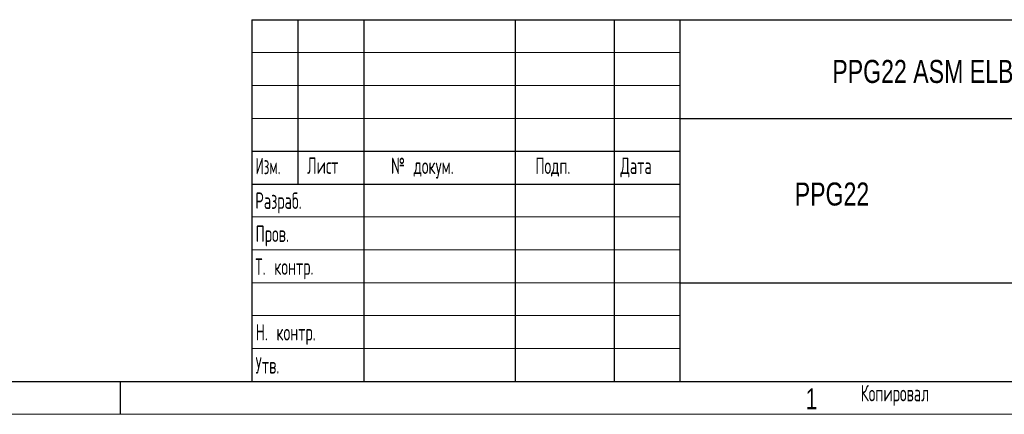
# Model space of a CAD drawing. Header units: millimetres. Extents: x 0 to 420, y 0 to 297.
# Tile 2 of 6: x 195 to 344, y 0 to 60. Entities that reach past the tile are written whole.
import ezdxf

# ---------------------------------------------------------------- set-up
doc = ezdxf.new("R2010")
doc.units = ezdxf.units.MM
doc.layers.add('ОСЕВЫЕ', color=7, linetype='Continuous')
doc.styles.add('SLDTEXTSTYLE0', font='TXT', dxfattribs={"width": 0.75})
doc.styles.add('SLDTEXTSTYLE1', font='TXT', dxfattribs={"width": 0.605, "bigfont": 'bigfont'})
doc.styles.add('SLDTEXTSTYLE2', font='TXT', dxfattribs={"width": 0.55152, "bigfont": 'bigfont'})

msp = doc.modelspace()

# ---------------------------------------------------------------- linework, layer by layer
at = {"color": 7, "linetype": 'Continuous', "lineweight": 25}
for p, q in [((230, 60), (415, 60)), ((230, 60), (230, 5)), ((237, 35), (237, 60)), ((247, 60), (247, 5)), ((270, 60), (270, 5)), ((285, 60), (285, 5)), ((295, 60), (295, 5)), ((295, 45), (415, 45)), ((230, 40), (295, 40)), ((230, 35), (295, 35)), ((295, 20), (415, 20)), ((20, 5), (415, 5))]:
    msp.add_line(p, q, dxfattribs=at)
at = {"color": 7, "linetype": 'Continuous', "lineweight": 18}
for p, q in [((230, 55), (295, 55)), ((230, 50), (295, 50)), ((230, 45), (295, 45)), ((230, 30), (295, 30)), ((230, 25), (295, 25)), ((230, 20), (295, 20)), ((230, 15), (295, 15)), ((230, 10), (295, 10))]:
    msp.add_line(p, q, dxfattribs=at)
at = {"layer": 'ОСЕВЫЕ', "lineweight": 25}
msp.add_line((210, 5), (210, 0), dxfattribs=at)
at = {"layer": 'ОСЕВЫЕ', "lineweight": 18}
msp.add_line((0, 0), (420, 0), dxfattribs=at)

# ---------------------------------------------------------------- texts
at = {"color": 7, "linetype": 'Continuous', "lineweight": 0}
for s, insert, char_height, attachment_point, style in [('PPG22 ASM ELBOW WITH NUT FADO', (318.14, 53.879), 3.5, 1, 'SLDTEXTSTYLE0'), ('Изм.', (230.539, 39.002), 2.5, 1, 'SLDTEXTSTYLE2'), ('Лист', (238.387, 39.056), 2.5, 1, 'SLDTEXTSTYLE1'), ('№ докум.', (251.122, 39.031), 2.5, 1, 'SLDTEXTSTYLE1'), ('Подп.', (273.04, 39.028), 2.5, 1, 'SLDTEXTSTYLE1'), ('Дата', (285.973, 39.033), 2.5, 1, 'SLDTEXTSTYLE1'), ('PPG22', (312.432, 35.244), 3.5, 1, 'SLDTEXTSTYLE0'), ('Разраб.', (230.516, 33.729), 2.5, 1, 'SLDTEXTSTYLE1'), ('Пров.', (230.557, 28.703), 2.5, 1, 'SLDTEXTSTYLE1'), ('Т. контр.', (230.502, 23.701), 2.5, 1, 'SLDTEXTSTYLE1'), ('Н. контр.', (230.564, 13.718), 2.5, 1, 'SLDTEXTSTYLE1'), ('Утв.', (230.551, 8.7), 2.5, 1, 'SLDTEXTSTYLE1'), ('Копировал', (322.46, 4.468), 2.5, 1, 'SLDTEXTSTYLE1'), ('1', (314.968, 3.943), 3.175, 2, 'SLDTEXTSTYLE0')]:
    msp.add_mtext(s, dxfattribs=dict(at, insert=insert, char_height=char_height, attachment_point=attachment_point, style=style))

doc.saveas('drawing.dxf')
